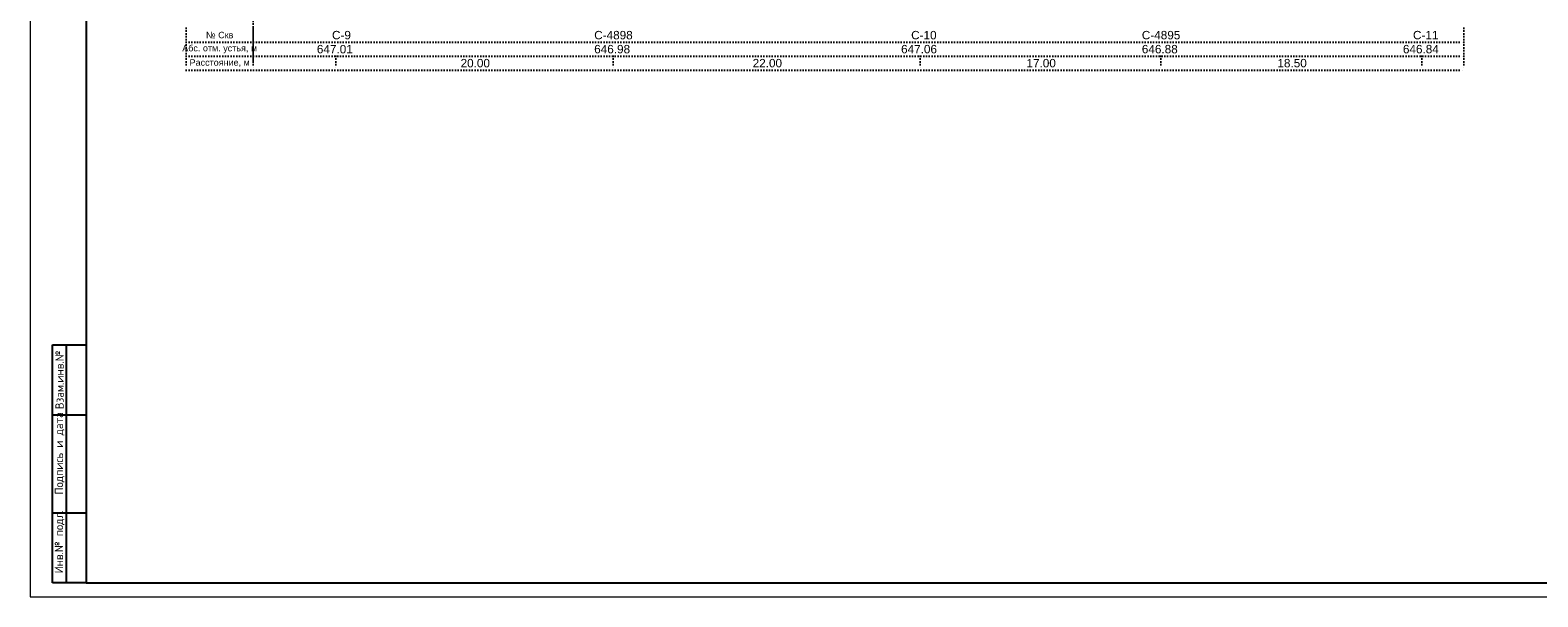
# Model space of a CAD drawing. Header units: millimetres. Extents: x -56135 to 1694203, y -446411 to -23139.
# Tile 50 of 256: x 324717 to 378540, y -157905 to -137666. Entities that reach past the tile are written whole.
import ezdxf
from ezdxf.enums import TextEntityAlignment as Align

# ---------------------------------------------------------------- set-up
doc = ezdxf.new("R2010")
doc.units = ezdxf.units.MM
doc.linetypes.add('CONTI', pattern=[1, 0, 1])
doc.layers.add('CUT_LRS', color=7, linetype='CONTI')
doc.layers.add('ТОЛСТЫЕ_ОСНОВНЫЕ', color=6, linetype='Continuous')
doc.layers.add('Текст', color=7, linetype='Continuous', lineweight=25)
doc.layers.add('ТОНКИЕ', color=7, linetype='Continuous', lineweight=9)
doc.styles.get("Standard").update_dxf_attribs({"font": 'arial.ttf'})
doc.styles.add('style1', font='GOST_Common.ttf', dxfattribs={"height": 500})

# ---------------------------------------------------------------- blocks, each defined once
blk = doc.blocks.new('*U42')
at = {"layer": 'ТОЛСТЫЕ_ОСНОВНЫЕ'}
for p, q in [((8, 5), (8, 90)), ((8, 90), (20, 90)), ((13, 5), (13, 90)), ((8, 65), (20, 65)), ((8, 30), (20, 30)), ((20, 5), (8, 5))]:
    blk.add_line(p, q, dxfattribs=at)
at = {"layer": 'ТОЛСТЫЕ_ОСНОВНЫЕ', "color": 6}
blk.add_lwpolyline([(20, 5), (1256, 5), (1256, 589), (20, 589)], close=True, dxfattribs=at)
at = {"layer": 'ТОНКИЕ'}
blk.add_lwpolyline([(0, 0), (1261, 0), (1261, 594), (0, 594)], close=True, dxfattribs=at)
at = {"layer": 'Текст', "style": 'style1'}
for s, p in [('Взам.инв.№', (10.5, 77.5)), ('Подпись и дата', (10.5, 51.25)), ('Инв.№ подл.', (10.5, 19.7))]:
    blk.add_text(s, height=3, rotation=90, dxfattribs=at).set_placement(p, align=Align.MIDDLE)
blk = doc.blocks.new('геология разряи 2-2')
for p, q in [((-251.08, -194.63), (-251.08, -519.45)), ((-275.01, -506.45), (-275.01, -521.45)), ((-251.08, -506.45), (-251.08, -521.45)), ((181.12, -506.45), (181.12, -521.45)), ((-275.01, -511.45), (181.12, -511.45)), ((-275.01, -516.45), (181.12, -516.45)), ((-221.58, -516.45), (-221.58, -521.45)), ((-122.58, -516.45), (-122.58, -521.45)), ((-13.03, -516.45), (-13.03, -521.45)), ((72.92, -516.45), (72.92, -521.45)), ((166.12, -516.45), (166.12, -521.45)), ((-275.01, -521.45), (181.12, -521.45))]:
    blk.add_line(p, q)
for s, p in [('C-9', (-222.98, -510.45)), ('C-4898', (-129.38, -510.45)), ('C-10', (-16.23, -510.45)), ('C-4895', (66.12, -510.45)), ('C-11', (162.92, -510.45)), ('647.01', (-228.38, -515.45)), ('646.98', (-129.38, -515.45)), ('647.06', (-19.83, -515.45)), ('646.88', (66.12, -515.45)), ('646.84', (159.32, -515.45)), ('20.00', (-177.08, -520.45)), ('22.00', (-72.81, -520.45)), ('17.00', (24.94, -520.45)), ('18.50', (114.52, -520.45))]:
    blk.add_text(s, height=3).set_placement(p)
at = {"layer": 'CUT_LRS', "char_height": 2.3, "width": 50.4558, "attachment_point": 5}
for s, insert in [('№ Скв', (-263.08, -508.94)), ('Абс. отм. устья, м', (-263.08, -513.94)), ('Расстояние, м', (-263.08, -518.94))]:
    blk.add_mtext(s, dxfattribs=dict(at, insert=insert))

msp = doc.modelspace()

# ---------------------------------------------------------------- block references
at = {"xscale": 100, "yscale": 100, "zscale": 100}
msp.add_blockref('*U42', (324717.5, -157904.7), dxfattribs=at)
at = {"layer": 'CUT_LRS', "linetype": 'Continuous', "xscale": 100, "yscale": 100, "zscale": 100}
msp.add_blockref('геология разряи 2-2', (357791.3, -86949.1), dxfattribs=at)

doc.saveas('drawing.dxf')
